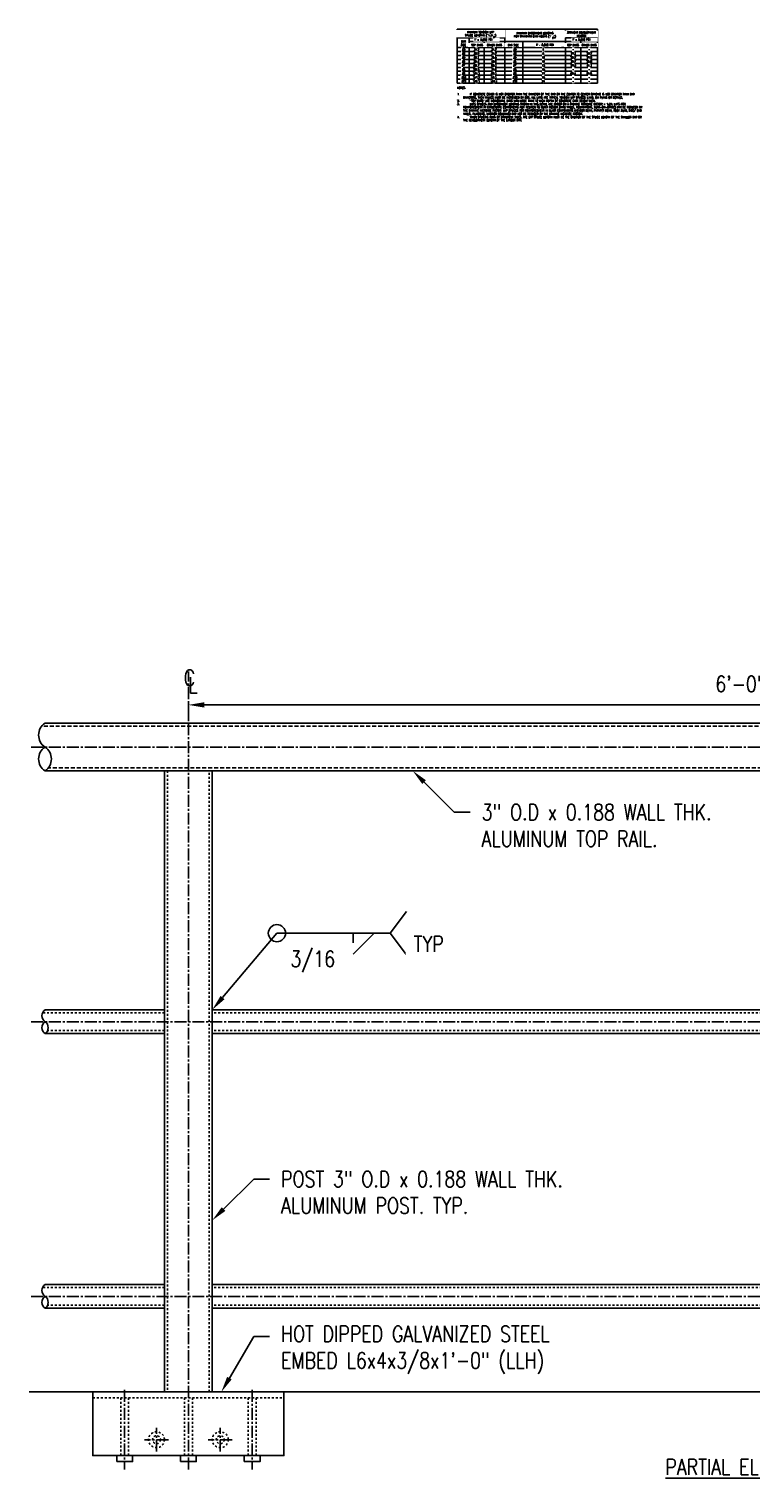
# Model space of a CAD drawing. Header units: inches. Extents: x -181 to 820, y -17 to 195.
# Tile 1 of 7: x 36 to 81, y -17 to 75. Entities that reach past the tile are written whole.
import ezdxf
from ezdxf import colors
from ezdxf.entities.mleader import LeaderData, LeaderLine
from ezdxf.math import Vec2, Vec3

# ---------------------------------------------------------------- set-up
doc = ezdxf.new("R2010")
doc.units = ezdxf.units.IN
doc.header["$MEASUREMENT"] = 0
for name, pattern in [('CENTER2', [1.125, 0.75, -0.125, 0.125, -0.125]), ('Dash', [0.25, 0.125, -0.125]), ('DASHED2', [0.375, 0.25, -0.125])]:
    doc.linetypes.add(name, pattern=pattern)
for name, color, linetype in [('A-DETL-HDLN', 2, 'Dash'), ('A-DETL-MEDM', 3, 'Continuous'), ('A-DETL-THIN', 1, 'Continuous'), ('A-DETL-WIDE', 5, 'Continuous'), ('S-ANNO-DIMS', 1, 'Continuous'), ('S-ANNO-NOTE', 2, 'Continuous'), ('S-ANNO-SYMB', 2, 'Continuous')]:
    doc.layers.add(name, color=color, linetype=linetype)
doc.styles.add('Annotative', font='romans.shx', dxfattribs={"width": 0.8, "height": 0.125})
doc.dimstyles.new('Annotative', dxfattribs={"dimscale": 0, "dimtxt": 0.125, "dimasz": 0.125, "dimexe": 0.18, "dimexo": 0.0625, "dimgap": 0.09, "dimtad": 1, "dimdec": 3, "dimzin": 3, "dimdsep": 46, "dimlunit": 4, "dimtxsty": 'Annotative', "dimcen": 0.09, "dimclrt": 2, "dimazin": 2, "dimtfac": 1, "dimtdec": 3, "dimtmove": 0, "dimatfit": 0, "dimfxl": 1, "dimtfill": 1, "dimfrac": 2, "dimtolj": 1, "dimtzin": 0, "dimarcsym": 0})

# ---------------------------------------------------------------- blocks, each defined once
blk = doc.blocks.new('Post Shear')
at = {"layer": 'A-DETL-HDLN', "lineweight": -3}
for p, q in [((147.305, 95.195), (147.305, 56.195)), ((149.929, 56.195), (149.929, 95.195))]:
    blk.add_line(p, q, dxfattribs=at)
at = {"layer": 'A-DETL-MEDM', "linetype": 'Dash', "lineweight": -3}
for points in [[(144.367, 52.195), (144.367, 55.82), (144.867, 55.82), (144.867, 52.195)], [(148.367, 52.195), (148.367, 55.82), (148.867, 55.82), (148.867, 52.195)], [(152.367, 52.195), (152.367, 55.82), (152.867, 55.82), (152.867, 52.195)]]:
    blk.add_lwpolyline(points, close=True, dxfattribs=at)
at = {"layer": 'A-DETL-MEDM', "lineweight": -3}
for points in [[(144.117, 51.82), (145.117, 51.82), (145.117, 52.195), (144.617, 52.195), (144.117, 52.195)], [(148.117, 51.82), (149.117, 51.82), (149.117, 52.195), (148.617, 52.195), (148.117, 52.195)], [(152.117, 51.82), (153.117, 51.82), (153.117, 52.195), (152.617, 52.195), (152.117, 52.195)]]:
    blk.add_lwpolyline(points, close=True, dxfattribs=at)
at = {"layer": 'A-DETL-MEDM', "linetype": 'Dash', "lineweight": -3}
for centre, radius in [((146.617, 53.195), 0.5), ((146.617, 53.195), 0.25), ((150.617, 53.195), 0.5), ((150.617, 53.195), 0.25)]:
    blk.add_circle(centre, radius, dxfattribs=at)
at = {"layer": 'A-DETL-WIDE', "linetype": 'Dash', "lineweight": -3}
blk.add_line((142.617, 55.82), (154.617, 55.82), dxfattribs=at)
at = {"layer": 'A-DETL-WIDE', "lineweight": -3}
for points in [[(147.117, 95.195), (147.117, 56.195)], [(150.117, 56.195), (150.117, 95.195)]]:
    blk.add_lwpolyline(points, dxfattribs=at)
blk.add_lwpolyline([(142.617, 56.195), (142.617, 52.195), (154.617, 52.195), (154.617, 56.195)], close=True, dxfattribs=at)
at = {"layer": 'S-ANNO-DIMS', "linetype": 'CENTER2', "lineweight": -3}
for p, q in [((148.617, 51.32), (148.617, 101.445)), ((144.617, 56.32), (144.617, 51.32)), ((152.617, 56.32), (152.617, 51.32)), ((146.617, 52.445), (146.617, 53.945)), ((150.617, 52.445), (150.617, 53.945)), ((147.367, 53.195), (145.867, 53.195)), ((151.367, 53.195), (149.867, 53.195))]:
    blk.add_line(p, q, dxfattribs=at)
blk = doc.blocks.new('*D52')
at = {"layer": 'Defpoints', "color": 0, "lineweight": -3, "transparency": 16777216}
for p in [(45.931, 32.662), (117.931, 32.708), (117.931, 32.06)]:
    blk.add_point(p, dxfattribs=at)
at = {"layer": 'S-ANNO-DIMS', "color": 0, "lineweight": -2, "transparency": 16777216}
for p, q in [((45.931, 32.162), (45.931, 31.06)), ((46.931, 32.06), (116.931, 32.06)), ((117.931, 32.208), (117.931, 31.06))]:
    blk.add_line(p, q, dxfattribs=at)
at = {"layer": 'S-ANNO-DIMS', "color": 0, "lineweight": -3, "transparency": 16777216}
for points in [[(46.931, 32.227), (46.931, 31.894), (45.931, 32.06)], [(116.931, 32.227), (116.931, 31.894), (117.931, 32.06)]]:
    blk.add_solid(points, dxfattribs=at)
at = {"layer": 'S-ANNO-DIMS', "color": 2, "lineweight": -3, "transparency": 16777216, "insert": (81.931, 33.376), "char_height": 1, "attachment_point": 5, "style": 'Annotative', "bg_fill": 3, "box_fill_scale": 1.25, "bg_fill_color": 256, "bg_fill_true_color": 13158600, "bg_fill_transparency": 0}
blk.add_mtext('\\A1;6\'-0" MAX', dxfattribs=at)

msp = doc.modelspace()

# ---------------------------------------------------------------- linework, layer by layer
at = {"layer": 'A-DETL-HDLN', "linetype": 'DASHED2', "lineweight": -3}
msp.add_line((126.9314, 28.1028), (37.1364, 28.1028), dxfattribs=at)
at = {"layer": 'A-DETL-HDLN', "lineweight": -3}
for p, q in [((44.4314, 12.726), (36.7716, 12.726)), ((116.4314, 12.726), (47.4314, 12.726)), ((44.4314, 11.602), (37.0912, 11.602)), ((116.4314, 11.602), (47.4314, 11.602)), ((44.4314, -4.524), (36.7716, -4.524)), ((116.4314, -4.524), (47.4314, -4.524)), ((44.4314, -5.648), (37.0912, -5.648)), ((116.4314, -5.648), (47.4314, -5.648))]:
    msp.add_line(p, q, dxfattribs=at)
at = {"layer": 'A-DETL-MEDM', "lineweight": -3}
for p, q in [((44.4314, 12.914), (36.9314, 12.914)), ((116.4314, 12.914), (47.4314, 12.914)), ((44.4314, 11.414), (36.9314, 11.414)), ((116.4314, 11.414), (47.4314, 11.414)), ((44.4314, -4.336), (36.9314, -4.336)), ((116.4314, -4.336), (47.4314, -4.336)), ((44.4314, -5.836), (36.9314, -5.836)), ((116.4314, -5.836), (47.4314, -5.836))]:
    msp.add_line(p, q, dxfattribs=at)
at = {"layer": 'A-DETL-THIN', "lineweight": -3}
for p, q in [((62.8018, 71.0992), (62.8018, 74.5035)), ((62.8018, 74.5035), (71.6105, 74.5035)), ((65.8084, 74.5035), (65.8084, 71.0992)), ((69.6105, 74.5035), (69.6105, 71.0992)), ((71.6105, 74.5035), (71.6105, 71.0992)), ((65.8084, 73.9557), (62.8018, 73.9557)), ((62.8018, 73.3528), (71.6105, 73.3528)), ((62.8018, 73.1024), (71.6105, 73.1024)), ((63.5518, 73.9557), (63.5518, 71.0992)), ((63.5518, 73.717), (71.6105, 73.717)), ((64.5126, 73.717), (64.5126, 71.0992)), ((66.924, 73.717), (66.924, 71.0992)), ((62.8018, 72.852), (71.6105, 72.852)), ((62.8018, 72.6016), (71.6105, 72.6016)), ((62.8018, 72.3512), (71.6105, 72.3512)), ((62.8018, 72.1008), (71.6105, 72.1008)), ((62.8018, 71.8504), (71.6105, 71.8504)), ((62.8018, 71.6), (71.6105, 71.6)), ((62.8018, 71.3496), (71.6105, 71.3496)), ((71.6105, 71.0992), (62.8018, 71.0992)), ((126.9314, -11.086), (35.9314, -11.086))]:
    msp.add_line(p, q, dxfattribs=at)
at = {"layer": 'A-DETL-WIDE', "linetype": 'Continuous', "lineweight": -3}
msp.add_line((126.9314, 27.914), (36.9314, 27.914), dxfattribs=at)
at = {"layer": 'S-ANNO-DIMS', "linetype": 'CENTER2', "lineweight": -3}
for p, q in [((127.9314, 29.414), (35.9314, 29.414)), ((127.9314, 12.164), (35.9314, 12.164)), ((127.9314, -5.086), (35.9314, -5.086))]:
    msp.add_line(p, q, dxfattribs=at)
at = {"layer": 'S-ANNO-DIMS', "lineweight": -3}
for points in [[(36.9314, 29.414, -0.5344326), (36.9314, 27.914, -0.5344326)], [(36.9314, 12.164, -0.5344326), (36.9314, 11.414, -0.5344326)], [(36.9314, -5.086, -0.5344326), (36.9314, -5.836, -0.5344326)]]:
    msp.add_lwpolyline(points, format="xyb", close=True, dxfattribs=at)
for centre, radius in [((37.4327, 30.164), 0.9021), ((37.182, 12.539), 0.451), ((37.182, -4.711), 0.451)]:
    msp.add_arc(centre, radius, 123.756999, 236.243001, dxfattribs=at)
at = {"layer": 'S-ANNO-SYMB', "lineweight": -3}
for p, q in [((59.6317, 19.0808), (58.6075, 17.7243)), ((51.4917, 17.7243), (58.6075, 17.7243)), ((56.2712, 16.4074), (56.2712, 17.7243)), ((58.6075, 17.7243), (59.6317, 16.3679))]:
    msp.add_line(p, q, dxfattribs=at)
msp.add_circle((51.4917, 17.7243), 0.5396, dxfattribs=at)

# ---------------------------------------------------------------- block references
at = {"layer": 'S-ANNO-DIMS', "lineweight": -3}
msp.add_blockref('Post Shear', (-102.6855, -67.2812), dxfattribs=at)

# ---------------------------------------------------------------- texts
at = {"layer": 'S-ANNO-NOTE', "lineweight": -3, "insert": (82.3804, -16.302), "char_height": 1, "width": 17.320877, "attachment_point": 8, "line_spacing_factor": 0.981704, "style": 'Annotative', "bg_fill": 2}
msp.add_mtext('\\pxqc,t4,8,12,16,20,24,28,32,36,40,44,48,52,56,60,64,68,72,76,80,84,88,92,96,100,104,108,112,116,120,124,128;{\\LPARTIAL ELEVATION VIEW}', dxfattribs=at)

# ---------------------------------------------------------------- leaders
at = {"layer": 'S-ANNO-NOTE', "lineweight": -3}
ml = msp.add_multileader_mtext('Standard', dxfattribs=at)
ml.set_content('\\pxt3;3" O.D x 0.188 WALL THK.\\PALUMINUM TOP RAIL.', color=256, style='Annotative')
ml.set_leader_properties(color=1, linetype='ByLayer', lineweight=-1)
ml.build(insert=Vec2(0, 0))
ml.multileader.update_dxf_attribs({"text_right_attachment_type": 3, "dogleg_length": 0.125, "arrow_head_size": 1, "scale": 8})
ctx = ml.context
ctx.base_point, ctx.scale, ctx.char_height, ctx.arrow_head_size, ctx.landing_gap_size, ctx.plane_origin = Vec3(63.6269, 25.3211), 8, 1, 1, 0.72, Vec3(57.9608, 31.1022)
ctx.right_attachment = 3
notes = []
notes.append((ctx, [(0, (1, 1, 0), (62.6269, 25.3211), (1, 0), 1, [(0, [(60.0252, 27.914)], 0, [])])]))
ctx.mtext.insert, ctx.mtext.width, ctx.mtext.flow_direction = Vec3(64.3469, 25.8211), 24.731587, 5
ml = msp.add_multileader_mtext('Standard', dxfattribs=at)
ml.set_content('', color=256, style='Annotative')
ml.set_leader_properties(color=256, linetype='ByLayer', lineweight=-1)
ml.build(insert=Vec2(0, 0))
ml.multileader.update_dxf_attribs({"has_dogleg": 0, "text_right_attachment_type": 3, "dogleg_length": 0.125, "arrow_head_size": 1, "scale": 4})
ctx = ml.context
ctx.base_point, ctx.scale, ctx.char_height, ctx.arrow_head_size, ctx.landing_gap_size, ctx.plane_origin = Vec3(51.4917, 17.7243), 4, 1, 1, 0.72, Vec3(48.5697, 9.9583)
ctx.right_attachment = 3
notes.append((ctx, [(0, (1, 1, 0), (50.4917, 17.7243), (1, 0), 1, [(0, [(47.4314, 12.914)], 0, [])])]))
ctx.mtext.insert, ctx.mtext.flow_direction = Vec3(52.2117, 18.2243), 5
ml = msp.add_multileader_mtext('Standard', dxfattribs=at)
ml.set_content('\\pxt3;POST 3" O.D x 0.188 WALL THK.\\PALUMINUM POST. TYP.', color=256, style='Annotative')
ml.set_leader_properties(color=1, linetype='ByLayer', lineweight=-1)
ml.build(insert=Vec2(0, 0))
ml.multileader.update_dxf_attribs({"text_right_attachment_type": 3, "dogleg_length": 0.125, "arrow_head_size": 1, "scale": 8})
ctx = ml.context
ctx.base_point, ctx.scale, ctx.char_height, ctx.arrow_head_size, ctx.landing_gap_size, ctx.plane_origin = Vec3(51.0331, 2.2816), 8, 1, 1, 0.72, Vec3(45.367, -3.4994)
ctx.right_attachment = 3
notes.append((ctx, [(0, (1, 1, 0), (50.0331, 2.2816), (1, 0), 1, [(0, [(47.4314, -0.3113)], 0, [])])]))
ctx.mtext.insert, ctx.mtext.width, ctx.mtext.flow_direction = Vec3(51.7531, 2.7816), 24.731587, 5
ml = msp.add_multileader_mtext('Standard', dxfattribs=at)
ml.set_content('\\pxt3;HOT DIPPED GALVANIZED STEEL\\PEMBED L6x4x3/8x1\'-0" (LLH)', color=256, style='Annotative')
ml.set_leader_properties(color=1, linetype='ByLayer', lineweight=-1)
ml.build(insert=Vec2(0, 0))
ml.multileader.update_dxf_attribs({"text_right_attachment_type": 3, "dogleg_length": 0.125, "arrow_head_size": 1, "scale": 8})
ctx = ml.context
ctx.base_point, ctx.scale, ctx.char_height, ctx.arrow_head_size, ctx.landing_gap_size, ctx.plane_origin = Vec3(51.0331, -7.6121), 8, 1, 1, 0.72, Vec3(45.367, -14.8369)
ctx.right_attachment = 3
notes.append((ctx, [(0, (1, 1, 0), (50.0331, -7.6121), (1, 0), 1, [(0, [(48.0029, -11.086)], 0, [])])]))
ctx.mtext.insert, ctx.mtext.width, ctx.mtext.flow_direction = Vec3(51.7531, -6.9454), 26.429322, 5
for ctx, leaders in notes:
    for number, flags, end, landing, length, lines in leaders:
        leader = LeaderData()
        leader.index, (leader.has_last_leader_line, leader.has_dogleg_vector, leader.attachment_direction) = number, flags
        leader.last_leader_point, leader.dogleg_vector, leader.dogleg_length = Vec3(end), Vec3(landing), length
        for number, points, colour, breaks in lines:
            line = LeaderLine()
            line.index, line.vertices, line.color, line.breaks = number, Vec3.list(points), colors.encode_raw_color(colour), breaks
            leader.lines.append(line)
        ctx.leaders.append(leader)

# ---------------------------------------------------------------- next in the draw order: texts
at = {"layer": 'S-ANNO-NOTE', "lineweight": -3, "line_spacing_factor": 0.981704, "style": 'Annotative', "bg_fill": 2}
for s, insert, char_height, width, attachment_point in [('\\pxqc,t4,8,12,16,20,24,28,32,36,40,44,48,52,56,60,64,68,72,76,80,84,88,92,96,100,104,108,112,116,120,124,128;MINIMUM TENSION LAP\\PSPLICE LENGTHS ("1.3l ")', (64.2748, 74.1923), 0.125, 3, 5), ('\\pxt3.2,6.4,9.6,12.8,16,19.2,22.4,25.6,28.8,32,35.2,38.4,41.6,44.8,48,51.2,54.4,57.6,60.8,64,67.2,70.4,73.6,76.8,80,83.2,86.4,89.6,92.8,96,99.2,102.4;{#5}', (63.1062, 72.6284), 0.125, 0.013023, 7), ('\\pxt3.2,6.4,9.6,12.8,16,19.2,22.4,25.6,28.8,32,35.2,38.4,41.6,44.8,48,51.2,54.4,57.6,60.8,64,67.2,70.4,73.6,76.8,80,83.2,86.4,89.6,92.8,96,99.2,102.4;{#5}', (66.3248, 72.6284), 0.125, 0.013023, 7), ('\\pxt3.2,6.4,9.6,12.8,16,19.2,22.4,25.6,28.8,32,35.2,38.4,41.6,44.8,48,51.2,54.4,57.6,60.8,64,67.2,70.4,73.6,76.8,80,83.2,86.4,89.6,92.8,96,99.2,102.4;NOTES:\\P\\P\\pi-3,l3,t6.4,9.6,12.8,16,19.2,22.4,25.6,28.8,32,35.2,38.4,41.6,44.8,48,51.2,54.4,57.6,60.8,64,67.2,70.4,73.6,76.8,80,83.2,86.4,89.6,92.8,96,99.2,102.4;1.^IIF CONCRETE COVER IS NOT GREATER THAN THE DIAMETER OF THE BAR OR THE CENTER TO CENTER SPACING IS NOT GREATER THAN BAR DIAMETERS, THEN VALUES MUST BE INCREASED BY 50%. ALL LAPS ARE TYPICAL TENSION LAP SPLICES U.N.O. ON PLANS OR DETAILS.\\P2.^I"TOP BARS" ARE HORIZONTAL BARS WITH MORE THAN 12 INCH DEPTH OF CONCRETE CAST BELOW THEM.\\P3.^ILAPS SPLICES AND EMBEDMENT LENGTHS SHOWN IN THIS DETAIL ARE BASED ON A DYNAMIC INCREASE FACTOR = 1.29. LAPS FOR REINFORCEMENT IN STRUCTURAL COMPONENTS NOT RELATED TO BLAST DESIGN (WING WALLS, FOUNDATIONS, SLAB-ON-GRADE) MAY BE REDUCED BY THE DYNAMIC INCREASE FACTOR. LAP SPLICES FOR REINFORCEMENT IN BLAST COMPONENTS (HEADER BEAM, PARAPET BEAM, ROOF SLAB, SIDE/ END WALLS, PILASTERS, INTERIOR COLUMNS) MAY NOT BE REDUCED BY THE DYNAMIC INCREASE FACTOR.\\P4.^IWHEN SPLICING BARS OF DIFFERENT SIZES, THE LAP SPLICE LENGTH MUST BE THE GREATER OF THE SPLICE LENGTH OF THE SMALLER BAR OR THE DEVELOPMENT LENGTH OF THE LARGER BAR.', (62.8112, 70.8812), 0.125, 11.460865, 1), ('\\pxt3.2,6.4,9.6,12.8,16,19.2,22.4,25.6,28.8,32,35.2,38.4,41.6,44.8,48,51.2,54.4,57.6,60.8,64,67.2,70.4,73.6,76.8,80,83.2,86.4,89.6,92.8,96,99.2,102.4;TYP', (60.0826, 17.5416), 1, 5.871328, 1), ('\\pxt3.2,6.4,9.6,12.8,16,19.2,22.4,25.6,28.8,32,35.2,38.4,41.6,44.8,48,51.2,54.4,57.6,60.8,64,67.2,70.4,73.6,76.8,80,83.2,86.4,89.6,92.8,96,99.2,102.4;3/16', (52.338, 16.6095), 1, 5.871328, 1)]:
    msp.add_mtext(s, dxfattribs=dict(at, insert=insert, char_height=char_height, width=width, attachment_point=attachment_point))

# ---------------------------------------------------------------- next in the draw order: dimensions: what is measured, and where the dimension line sits
at = {"layer": 'S-ANNO-DIMS', "lineweight": -3}
dim = msp.add_linear_dim(base=(117.9314, 32.0603), p1=(45.9314, 32.6618), p2=(117.9314, 32.7085), text='6\'-0" MAX', dimstyle='Annotative', override={"dimexe": 0.125, "dimpost": '\\X'}, dxfattribs=at)
dim.commit()
dim.dimension.update_dxf_attribs({"geometry": '*D52', "text_midpoint": (81.9314, 32.0603), "dimtype": 160})

# ---------------------------------------------------------------- next in the draw order: linework, layer by layer
at = {"layer": 'A-DETL-HDLN', "linetype": 'DASHED2', "lineweight": -3}
msp.add_line((126.7264, 30.7252), (36.7264, 30.7252), dxfattribs=at)
at = {"layer": 'A-DETL-WIDE', "linetype": 'Continuous', "lineweight": -3}
msp.add_line((126.9314, 30.914), (36.9314, 30.914), dxfattribs=at)
at = {"layer": 'S-ANNO-SYMB', "lineweight": -3}
msp.add_line((56.2712, 16.4074), (57.5881, 17.7243), dxfattribs=at)

# ---------------------------------------------------------------- next in the draw order: texts
at = {"layer": 'S-ANNO-NOTE', "lineweight": -3, "char_height": 0.125, "line_spacing_factor": 0.981704, "style": 'Annotative', "bg_fill": 2}
for s, insert, width, attachment_point in [("\\pxt3.2,6.4,9.6,12.8,16,19.2,22.4,25.6,28.8,32,35.2,38.4,41.6,44.8,48,51.2,54.4,57.6,60.8,64,67.2,70.4,73.6,76.8,80,83.2,86.4,89.6,92.8,96,99.2,102.4;{f'}", (63.8954, 73.902), 0.007237, 1), ('\\pxqc,t3.2,6.4,9.6,12.8,16,19.2,22.4,25.6,28.8,32,35.2,38.4,41.6,44.8,48,51.2,54.4,57.6,60.8,64,67.2,70.4,73.6,76.8,80,83.2,86.4,89.6,92.8,96,99.2,102.4;{BAR\\PSIZE}', (63.2004, 73.6179), 0.027087, 5)]:
    msp.add_mtext(s, dxfattribs=dict(at, insert=insert, width=width, attachment_point=attachment_point))
at = {"layer": 'S-ANNO-NOTE', "lineweight": -3, "char_height": 1, "width": 5.405225, "attachment_point": 1, "style": 'Annotative'}
for s, insert in [('C', (45.6429, 34.2595)), ('L', (45.9313, 33.8017))]:
    msp.add_mtext(s, dxfattribs=dict(at, insert=insert))

# ---------------------------------------------------------------- next in the draw order: texts
at = {"layer": 'S-ANNO-NOTE', "lineweight": -3, "insert": (63.9896, 73.902), "char_height": 0.125, "width": 1.432255, "attachment_point": 1, "line_spacing_factor": 0.981704, "style": 'Annotative', "bg_fill": 2}
msp.add_mtext('\\pxt3.2,6.4,9.6,12.8,16,19.2,22.4,25.6,28.8,32,35.2,38.4,41.6,44.8,48,51.2,54.4,57.6,60.8,64,67.2,70.4,73.6,76.8,80,83.2,86.4,89.6,92.8,96,99.2,102.4;{ = 5,000 PSI}', dxfattribs=at)

# ---------------------------------------------------------------- next in the draw order: texts
at = {"layer": 'S-ANNO-NOTE', "lineweight": -3, "insert": (64.0511, 73.4987), "char_height": 0.125, "width": 1, "attachment_point": 5, "line_spacing_factor": 0.981704, "style": 'Annotative', "bg_fill": 2}
msp.add_mtext('\\pxqc,t3.2,6.4,9.6,12.8,16,19.2,22.4,25.6,28.8,32,35.2,38.4,41.6,44.8,48,51.2,54.4,57.6,60.8,64,67.2,70.4,73.6,76.8,80,83.2,86.4,89.6,92.8,96,99.2,102.4;{TOP BARS}', dxfattribs=at)

# ---------------------------------------------------------------- next in the draw order: texts
at = {"layer": 'S-ANNO-NOTE', "lineweight": -3, "char_height": 0.125, "line_spacing_factor": 0.981704, "style": 'Annotative', "bg_fill": 2}
for s, insert, width, attachment_point in [('\\pxt3.2,6.4,9.6,12.8,16,19.2,22.4,25.6,28.8,32,35.2,38.4,41.6,44.8,48,51.2,54.4,57.6,60.8,64,67.2,70.4,73.6,76.8,80,83.2,86.4,89.6,92.8,96,99.2,102.4;{#4}', (63.1123, 72.8742), 0.013023, 7), ('\\pxqc,t3.2,6.4,9.6,12.8,16,19.2,22.4,25.6,28.8,32,35.2,38.4,41.6,44.8,48,51.2,54.4,57.6,60.8,64,67.2,70.4,73.6,76.8,80,83.2,86.4,89.6,92.8,96,99.2,102.4;{OTHER BARS}', (65.1489, 73.4987), 1, 5)]:
    msp.add_mtext(s, dxfattribs=dict(at, insert=insert, width=width, attachment_point=attachment_point))

# ---------------------------------------------------------------- next in the draw order: texts
for s, insert, width, attachment_point in [('\\pxt3.2,6.4,9.6,12.8,16,19.2,22.4,25.6,28.8,32,35.2,38.4,41.6,44.8,48,51.2,54.4,57.6,60.8,64,67.2,70.4,73.6,76.8,80,83.2,86.4,89.6,92.8,96,99.2,102.4;{d}', (65.07, 73.9546), 0.006183, 7), ('\\pxqc,t4,8,12,16,20,24,28,32,36,40,44,48,52,56,60,64,68,72,76,80,84,88,92,96,100,104,108,112,116,120,124,128;MINIMUM EMBEDMENT LENGTHS\\PFOR STANDARD END HOOKS ("l  ")', (67.6903, 74.1293), 3, 5), ('\\pxt3.2,6.4,9.6,12.8,16,19.2,22.4,25.6,28.8,32,35.2,38.4,41.6,44.8,48,51.2,54.4,57.6,60.8,64,67.2,70.4,73.6,76.8,80,83.2,86.4,89.6,92.8,96,99.2,102.4;{#3}', (63.1062, 73.1253), 0.013023, 7), ('\\pxqc,t3.2,6.4,9.6,12.8,16,19.2,22.4,25.6,28.8,32,35.2,38.4,41.6,44.8,48,51.2,54.4,57.6,60.8,64,67.2,70.4,73.6,76.8,80,83.2,86.4,89.6,92.8,96,99.2,102.4;{31.2}', (64.0127, 73.2249), 0.022367, 5), ('\\pxqc,t3.2,6.4,9.6,12.8,16,19.2,22.4,25.6,28.8,32,35.2,38.4,41.6,44.8,48,51.2,54.4,57.6,60.8,64,67.2,70.4,73.6,76.8,80,83.2,86.4,89.6,92.8,96,99.2,102.4;{31.2}', (65.1111, 73.2249), 0.022367, 5), ('\\pxt3.2,6.4,9.6,12.8,16,19.2,22.4,25.6,28.8,32,35.2,38.4,41.6,44.8,48,51.2,54.4,57.6,60.8,64,67.2,70.4,73.6,76.8,80,83.2,86.4,89.6,92.8,96,99.2,102.4;{#6}', (63.1062, 72.3721), 0.013023, 7)]:
    msp.add_mtext(s, dxfattribs=dict(at, insert=insert, width=width, attachment_point=attachment_point))

# ---------------------------------------------------------------- next in the draw order: texts
for s, insert, width, attachment_point in [('\\pxqc,t3.2,6.4,9.6,12.8,16,19.2,22.4,25.6,28.8,32,35.2,38.4,41.6,44.8,48,51.2,54.4,57.6,60.8,64,67.2,70.4,73.6,76.8,80,83.2,86.4,89.6,92.8,96,99.2,102.4;{36.9}', (64.0127, 72.9744), 0.022367, 5), ('\\pxqc,t3.2,6.4,9.6,12.8,16,19.2,22.4,25.6,28.8,32,35.2,38.4,41.6,44.8,48,51.2,54.4,57.6,60.8,64,67.2,70.4,73.6,76.8,80,83.2,86.4,89.6,92.8,96,99.2,102.4;{31.2}', (65.1111, 72.9744), 0.022367, 5), ('\\pxqc,t3.2,6.4,9.6,12.8,16,19.2,22.4,25.6,28.8,32,35.2,38.4,41.6,44.8,48,51.2,54.4,57.6,60.8,64,67.2,70.4,73.6,76.8,80,83.2,86.4,89.6,92.8,96,99.2,102.4;{BAR SIZE}', (66.3239, 73.4982), 1, 5), ("\\pxt3.2,6.4,9.6,12.8,16,19.2,22.4,25.6,28.8,32,35.2,38.4,41.6,44.8,48,51.2,54.4,57.6,60.8,64,67.2,70.4,73.6,76.8,80,83.2,86.4,89.6,92.8,96,99.2,102.4;{f'}", (67.7742, 73.5713), 0.007237, 1), ('\\pxt3.2,6.4,9.6,12.8,16,19.2,22.4,25.6,28.8,32,35.2,38.4,41.6,44.8,48,51.2,54.4,57.6,60.8,64,67.2,70.4,73.6,76.8,80,83.2,86.4,89.6,92.8,96,99.2,102.4;{#7}', (63.0973, 72.1226), 0.013023, 7)]:
    msp.add_mtext(s, dxfattribs=dict(at, insert=insert, width=width, attachment_point=attachment_point))

# ---------------------------------------------------------------- next in the draw order: texts
for s, insert, width, attachment_point in [('\\pxt3.2,6.4,9.6,12.8,16,19.2,22.4,25.6,28.8,32,35.2,38.4,41.6,44.8,48,51.2,54.4,57.6,60.8,64,67.2,70.4,73.6,76.8,80,83.2,86.4,89.6,92.8,96,99.2,102.4;{#4}', (66.3309, 72.8742), 0.013023, 7), ('\\pxt3.2,6.4,9.6,12.8,16,19.2,22.4,25.6,28.8,32,35.2,38.4,41.6,44.8,48,51.2,54.4,57.6,60.8,64,67.2,70.4,73.6,76.8,80,83.2,86.4,89.6,92.8,96,99.2,102.4; {\\fArial|b0|i0|c0|p34;\\W1;≥} 5,000 PSI', (67.8633, 73.5713), 1.430466, 1), ('\\pxqc,t3.2,6.4,9.6,12.8,16,19.2,22.4,25.6,28.8,32,35.2,38.4,41.6,44.8,48,51.2,54.4,57.6,60.8,64,67.2,70.4,73.6,76.8,80,83.2,86.4,89.6,92.8,96,99.2,102.4;{46.1}', (64.0127, 72.724), 0.022367, 5), ('\\pxqc,t3.2,6.4,9.6,12.8,16,19.2,22.4,25.6,28.8,32,35.2,38.4,41.6,44.8,48,51.2,54.4,57.6,60.8,64,67.2,70.4,73.6,76.8,80,83.2,86.4,89.6,92.8,96,99.2,102.4;{35.5}', (65.1111, 72.724), 0.022367, 5), ('\\pxt3.2,6.4,9.6,12.8,16,19.2,22.4,25.6,28.8,32,35.2,38.4,41.6,44.8,48,51.2,54.4,57.6,60.8,64,67.2,70.4,73.6,76.8,80,83.2,86.4,89.6,92.8,96,99.2,102.4;{#8}', (63.1026, 71.8669), 0.013023, 7)]:
    msp.add_mtext(s, dxfattribs=dict(at, insert=insert, width=width, attachment_point=attachment_point))

# ---------------------------------------------------------------- next in the draw order: texts
for s, insert, width, attachment_point in [('\\pxt3.2,6.4,9.6,12.8,16,19.2,22.4,25.6,28.8,32,35.2,38.4,41.6,44.8,48,51.2,54.4,57.6,60.8,64,67.2,70.4,73.6,76.8,80,83.2,86.4,89.6,92.8,96,99.2,102.4;{dh}', (68.7718, 73.9056), 0.012227, 7), ('\\pxqc,t4,8,12,16,20,24,28,32,36,40,44,48,52,56,60,64,68,72,76,80,84,88,92,96,100,104,108,112,116,120,124,128;STRAIGHT DEVELOPMENT LENGTH', (70.6105, 74.1863), 1.964224, 5), ('\\pxt3.2,6.4,9.6,12.8,16,19.2,22.4,25.6,28.8,32,35.2,38.4,41.6,44.8,48,51.2,54.4,57.6,60.8,64,67.2,70.4,73.6,76.8,80,83.2,86.4,89.6,92.8,96,99.2,102.4;{#3}', (66.3248, 73.1253), 0.013023, 7), ('\\pxqc,t3.2,6.4,9.6,12.8,16,19.2,22.4,25.6,28.8,32,35.2,38.4,41.6,44.8,48,51.2,54.4,57.6,60.8,64,67.2,70.4,73.6,76.8,80,83.2,86.4,89.6,92.8,96,99.2,102.4;{6}', (68.2089, 73.2242), 0.006442, 5), ('\\pxqc,t3.2,6.4,9.6,12.8,16,19.2,22.4,25.6,28.8,32,35.2,38.4,41.6,44.8,48,51.2,54.4,57.6,60.8,64,67.2,70.4,73.6,76.8,80,83.2,86.4,89.6,92.8,96,99.2,102.4;{55.4}', (64.0127, 72.4736), 0.022367, 5), ('\\pxqc,t3.2,6.4,9.6,12.8,16,19.2,22.4,25.6,28.8,32,35.2,38.4,41.6,44.8,48,51.2,54.4,57.6,60.8,64,67.2,70.4,73.6,76.8,80,83.2,86.4,89.6,92.8,96,99.2,102.4;{42.6}', (65.1111, 72.4736), 0.022367, 5), ('\\pxt3.2,6.4,9.6,12.8,16,19.2,22.4,25.6,28.8,32,35.2,38.4,41.6,44.8,48,51.2,54.4,57.6,60.8,64,67.2,70.4,73.6,76.8,80,83.2,86.4,89.6,92.8,96,99.2,102.4;{#6}', (66.3248, 72.3721), 0.013023, 7), ('\\pxt3.2,6.4,9.6,12.8,16,19.2,22.4,25.6,28.8,32,35.2,38.4,41.6,44.8,48,51.2,54.4,57.6,60.8,64,67.2,70.4,73.6,76.8,80,83.2,86.4,89.6,92.8,96,99.2,102.4;{#10}', (63.0738, 71.3678), 0.019325, 7)]:
    msp.add_mtext(s, dxfattribs=dict(at, insert=insert, width=width, attachment_point=attachment_point))

# ---------------------------------------------------------------- next in the draw order: linework, layer by layer
at = {"layer": 'A-DETL-THIN', "lineweight": -3}
msp.add_line((71.6105, 73.9557), (69.6105, 73.9557), dxfattribs=at)

# ---------------------------------------------------------------- next in the draw order: texts
at = {"layer": 'S-ANNO-NOTE', "lineweight": -3, "char_height": 0.125, "line_spacing_factor": 0.981704, "style": 'Annotative', "bg_fill": 2}
for s, insert, width, attachment_point in [('\\pxqc,t3.2,6.4,9.6,12.8,16,19.2,22.4,25.6,28.8,32,35.2,38.4,41.6,44.8,48,51.2,54.4,57.6,60.8,64,67.2,70.4,73.6,76.8,80,83.2,86.4,89.6,92.8,96,99.2,102.4;{8}', (68.2089, 72.9738), 0.006442, 5), ('\\pxqc,t3.2,6.4,9.6,12.8,16,19.2,22.4,25.6,28.8,32,35.2,38.4,41.6,44.8,48,51.2,54.4,57.6,60.8,64,67.2,70.4,73.6,76.8,80,83.2,86.4,89.6,92.8,96,99.2,102.4;{80.7}', (64.0127, 72.2232), 0.022367, 5), ('\\pxqc,t3.2,6.4,9.6,12.8,16,19.2,22.4,25.6,28.8,32,35.2,38.4,41.6,44.8,48,51.2,54.4,57.6,60.8,64,67.2,70.4,73.6,76.8,80,83.2,86.4,89.6,92.8,96,99.2,102.4;{62.1}', (65.1111, 72.2232), 0.022367, 5), ('\\pxt3.2,6.4,9.6,12.8,16,19.2,22.4,25.6,28.8,32,35.2,38.4,41.6,44.8,48,51.2,54.4,57.6,60.8,64,67.2,70.4,73.6,76.8,80,83.2,86.4,89.6,92.8,96,99.2,102.4;{#7}', (66.3159, 72.1226), 0.013023, 7), ('\\pxt3.2,6.4,9.6,12.8,16,19.2,22.4,25.6,28.8,32,35.2,38.4,41.6,44.8,48,51.2,54.4,57.6,60.8,64,67.2,70.4,73.6,76.8,80,83.2,86.4,89.6,92.8,96,99.2,102.4;{#9}', (63.1026, 71.6235), 0.013023, 7)]:
    msp.add_mtext(s, dxfattribs=dict(at, insert=insert, width=width, attachment_point=attachment_point))

# ---------------------------------------------------------------- next in the draw order: texts
for s, insert, width, attachment_point in [("\\pxt3.2,6.4,9.6,12.8,16,19.2,22.4,25.6,28.8,32,35.2,38.4,41.6,44.8,48,51.2,54.4,57.6,60.8,64,67.2,70.4,73.6,76.8,80,83.2,86.4,89.6,92.8,96,99.2,102.4;{f'}", (70.0442, 73.902), 0.007237, 1), ('\\pxqc,t3.2,6.4,9.6,12.8,16,19.2,22.4,25.6,28.8,32,35.2,38.4,41.6,44.8,48,51.2,54.4,57.6,60.8,64,67.2,70.4,73.6,76.8,80,83.2,86.4,89.6,92.8,96,99.2,102.4;{10}', (68.2087, 72.7234), 0.012764, 5), ('\\pxt3.2,6.4,9.6,12.8,16,19.2,22.4,25.6,28.8,32,35.2,38.4,41.6,44.8,48,51.2,54.4,57.6,60.8,64,67.2,70.4,73.6,76.8,80,83.2,86.4,89.6,92.8,96,99.2,102.4;{#11}', (63.0738, 71.1221), 0.019325, 7), ('\\pxqc,t3.2,6.4,9.6,12.8,16,19.2,22.4,25.6,28.8,32,35.2,38.4,41.6,44.8,48,51.2,54.4,57.6,60.8,64,67.2,70.4,73.6,76.8,80,83.2,86.4,89.6,92.8,96,99.2,102.4;{92.3}', (64.0127, 71.9728), 0.022367, 5), ('\\pxqc,t3.2,6.4,9.6,12.8,16,19.2,22.4,25.6,28.8,32,35.2,38.4,41.6,44.8,48,51.2,54.4,57.6,60.8,64,67.2,70.4,73.6,76.8,80,83.2,86.4,89.6,92.8,96,99.2,102.4;{71.0}', (65.1111, 71.9728), 0.022367, 5), ('\\pxt3.2,6.4,9.6,12.8,16,19.2,22.4,25.6,28.8,32,35.2,38.4,41.6,44.8,48,51.2,54.4,57.6,60.8,64,67.2,70.4,73.6,76.8,80,83.2,86.4,89.6,92.8,96,99.2,102.4;{#8}', (66.3213, 71.8669), 0.013023, 7)]:
    msp.add_mtext(s, dxfattribs=dict(at, insert=insert, width=width, attachment_point=attachment_point))

# ---------------------------------------------------------------- next in the draw order: texts
for s, insert, width, attachment_point in [('\\pxt3.2,6.4,9.6,12.8,16,19.2,22.4,25.6,28.8,32,35.2,38.4,41.6,44.8,48,51.2,54.4,57.6,60.8,64,67.2,70.4,73.6,76.8,80,83.2,86.4,89.6,92.8,96,99.2,102.4;{ = 5,000 PSI}', (70.1385, 73.902), 1.432255, 1), ('\\pxqc,t3.2,6.4,9.6,12.8,16,19.2,22.4,25.6,28.8,32,35.2,38.4,41.6,44.8,48,51.2,54.4,57.6,60.8,64,67.2,70.4,73.6,76.8,80,83.2,86.4,89.6,92.8,96,99.2,102.4;{12}', (68.2087, 72.473), 0.012764, 5), ('\\pxqc,t3.2,6.4,9.6,12.8,16,19.2,22.4,25.6,28.8,32,35.2,38.4,41.6,44.8,48,51.2,54.4,57.6,60.8,64,67.2,70.4,73.6,76.8,80,83.2,86.4,89.6,92.8,96,99.2,102.4;{104.1}', (64.0127, 71.7224), 0.02867, 5), ('\\pxqc,t3.2,6.4,9.6,12.8,16,19.2,22.4,25.6,28.8,32,35.2,38.4,41.6,44.8,48,51.2,54.4,57.6,60.8,64,67.2,70.4,73.6,76.8,80,83.2,86.4,89.6,92.8,96,99.2,102.4;{80.1}', (65.1111, 71.7224), 0.022367, 5), ('\\pxt3.2,6.4,9.6,12.8,16,19.2,22.4,25.6,28.8,32,35.2,38.4,41.6,44.8,48,51.2,54.4,57.6,60.8,64,67.2,70.4,73.6,76.8,80,83.2,86.4,89.6,92.8,96,99.2,102.4;{#10}', (66.2924, 71.3756), 0.019325, 7)]:
    msp.add_mtext(s, dxfattribs=dict(at, insert=insert, width=width, attachment_point=attachment_point))

# ---------------------------------------------------------------- next in the draw order: linework, layer by layer
at = {"layer": 'A-DETL-THIN', "lineweight": -3}
msp.add_line((70.5713, 73.717), (70.5713, 71.0992), dxfattribs=at)

# ---------------------------------------------------------------- next in the draw order: texts
at = {"layer": 'S-ANNO-NOTE', "lineweight": -3, "char_height": 0.125, "line_spacing_factor": 0.981704, "style": 'Annotative', "bg_fill": 2}
for s, insert, width, attachment_point in [('\\pxqc,t3.2,6.4,9.6,12.8,16,19.2,22.4,25.6,28.8,32,35.2,38.4,41.6,44.8,48,51.2,54.4,57.6,60.8,64,67.2,70.4,73.6,76.8,80,83.2,86.4,89.6,92.8,96,99.2,102.4;{13}', (68.2087, 72.2225), 0.012764, 5), ('\\pxqc,t3.2,6.4,9.6,12.8,16,19.2,22.4,25.6,28.8,32,35.2,38.4,41.6,44.8,48,51.2,54.4,57.6,60.8,64,67.2,70.4,73.6,76.8,80,83.2,86.4,89.6,92.8,96,99.2,102.4;{117.2}', (64.0127, 71.472), 0.02867, 5), ('\\pxqc,t3.2,6.4,9.6,12.8,16,19.2,22.4,25.6,28.8,32,35.2,38.4,41.6,44.8,48,51.2,54.4,57.6,60.8,64,67.2,70.4,73.6,76.8,80,83.2,86.4,89.6,92.8,96,99.2,102.4;{90.1}', (65.1111, 71.472), 0.022367, 5), ('\\pxt3.2,6.4,9.6,12.8,16,19.2,22.4,25.6,28.8,32,35.2,38.4,41.6,44.8,48,51.2,54.4,57.6,60.8,64,67.2,70.4,73.6,76.8,80,83.2,86.4,89.6,92.8,96,99.2,102.4;{#9}', (66.3213, 71.6235), 0.013023, 7)]:
    msp.add_mtext(s, dxfattribs=dict(at, insert=insert, width=width, attachment_point=attachment_point))

# ---------------------------------------------------------------- next in the draw order: texts
for s, insert, width, attachment_point in [('\\pxqc,t3.2,6.4,9.6,12.8,16,19.2,22.4,25.6,28.8,32,35.2,38.4,41.6,44.8,48,51.2,54.4,57.6,60.8,64,67.2,70.4,73.6,76.8,80,83.2,86.4,89.6,92.8,96,99.2,102.4;{TOP BARS}', (70.0726, 73.4987), 1, 5), ('\\pxqc,t3.2,6.4,9.6,12.8,16,19.2,22.4,25.6,28.8,32,35.2,38.4,41.6,44.8,48,51.2,54.4,57.6,60.8,64,67.2,70.4,73.6,76.8,80,83.2,86.4,89.6,92.8,96,99.2,102.4;{130.1}', (64.0127, 71.2216), 0.02867, 5), ('\\pxqc,t3.2,6.4,9.6,12.8,16,19.2,22.4,25.6,28.8,32,35.2,38.4,41.6,44.8,48,51.2,54.4,57.6,60.8,64,67.2,70.4,73.6,76.8,80,83.2,86.4,89.6,92.8,96,99.2,102.4;{100.1}', (65.1111, 71.2216), 0.02867, 5), ('\\pxt3.2,6.4,9.6,12.8,16,19.2,22.4,25.6,28.8,32,35.2,38.4,41.6,44.8,48,51.2,54.4,57.6,60.8,64,67.2,70.4,73.6,76.8,80,83.2,86.4,89.6,92.8,96,99.2,102.4;{#11}', (66.2924, 71.1299), 0.019325, 7), ('\\pxqc,t3.2,6.4,9.6,12.8,16,19.2,22.4,25.6,28.8,32,35.2,38.4,41.6,44.8,48,51.2,54.4,57.6,60.8,64,67.2,70.4,73.6,76.8,80,83.2,86.4,89.6,92.8,96,99.2,102.4;{15}', (68.2087, 71.9721), 0.012764, 5)]:
    msp.add_mtext(s, dxfattribs=dict(at, insert=insert, width=width, attachment_point=attachment_point))

# ---------------------------------------------------------------- next in the draw order: texts
at = {"layer": 'S-ANNO-NOTE', "lineweight": -3, "char_height": 0.125, "attachment_point": 5, "line_spacing_factor": 0.981704, "style": 'Annotative', "bg_fill": 2}
for s, insert, width in [('\\pxqc,t3.2,6.4,9.6,12.8,16,19.2,22.4,25.6,28.8,32,35.2,38.4,41.6,44.8,48,51.2,54.4,57.6,60.8,64,67.2,70.4,73.6,76.8,80,83.2,86.4,89.6,92.8,96,99.2,102.4;{OTHER BARS}', (71.0917, 73.4987), 1), ('\\pxqc,t3.2,6.4,9.6,12.8,16,19.2,22.4,25.6,28.8,32,35.2,38.4,41.6,44.8,48,51.2,54.4,57.6,60.8,64,67.2,70.4,73.6,76.8,80,83.2,86.4,89.6,92.8,96,99.2,102.4;{17}', (68.2087, 71.7217), 0.012764)]:
    msp.add_mtext(s, dxfattribs=dict(at, insert=insert, width=width))

# ---------------------------------------------------------------- next in the draw order: texts
for s, insert, width in [('\\pxqc,t3.2,6.4,9.6,12.8,16,19.2,22.4,25.6,28.8,32,35.2,38.4,41.6,44.8,48,51.2,54.4,57.6,60.8,64,67.2,70.4,73.6,76.8,80,83.2,86.4,89.6,92.8,96,99.2,102.4;-', (70.093, 73.2249), 0.022367), ('\\pxqc,t3.2,6.4,9.6,12.8,16,19.2,22.4,25.6,28.8,32,35.2,38.4,41.6,44.8,48,51.2,54.4,57.6,60.8,64,67.2,70.4,73.6,76.8,80,83.2,86.4,89.6,92.8,96,99.2,102.4;-', (71.093, 73.2249), 0.022367), ('\\pxqc,t3.2,6.4,9.6,12.8,16,19.2,22.4,25.6,28.8,32,35.2,38.4,41.6,44.8,48,51.2,54.4,57.6,60.8,64,67.2,70.4,73.6,76.8,80,83.2,86.4,89.6,92.8,96,99.2,102.4;{19}', (68.2087, 71.4713), 0.012764)]:
    msp.add_mtext(s, dxfattribs=dict(at, insert=insert, width=width))

# ---------------------------------------------------------------- next in the draw order: texts
for s, insert, width in [('\\pxqc,t3.2,6.4,9.6,12.8,16,19.2,22.4,25.6,28.8,32,35.2,38.4,41.6,44.8,48,51.2,54.4,57.6,60.8,64,67.2,70.4,73.6,76.8,80,83.2,86.4,89.6,92.8,96,99.2,102.4;17.1', (70.093, 72.9744), 0.022367), ('\\pxqc,t3.2,6.4,9.6,12.8,16,19.2,22.4,25.6,28.8,32,35.2,38.4,41.6,44.8,48,51.2,54.4,57.6,60.8,64,67.2,70.4,73.6,76.8,80,83.2,86.4,89.6,92.8,96,99.2,102.4;13.2', (71.093, 72.9744), 0.022367), ('\\pxqc,t3.2,6.4,9.6,12.8,16,19.2,22.4,25.6,28.8,32,35.2,38.4,41.6,44.8,48,51.2,54.4,57.6,60.8,64,67.2,70.4,73.6,76.8,80,83.2,86.4,89.6,92.8,96,99.2,102.4;{22}', (68.2087, 71.2209), 0.012764)]:
    msp.add_mtext(s, dxfattribs=dict(at, insert=insert, width=width))

# ---------------------------------------------------------------- next in the draw order: texts
at = {"layer": 'S-ANNO-NOTE', "lineweight": -3, "char_height": 0.125, "width": 0.022367, "attachment_point": 5, "line_spacing_factor": 0.981704, "style": 'Annotative', "bg_fill": 2}
for s, insert in [('\\pxqc,t3.2,6.4,9.6,12.8,16,19.2,22.4,25.6,28.8,32,35.2,38.4,41.6,44.8,48,51.2,54.4,57.6,60.8,64,67.2,70.4,73.6,76.8,80,83.2,86.4,89.6,92.8,96,99.2,102.4;23.2', (70.093, 72.724)), ('\\pxqc,t3.2,6.4,9.6,12.8,16,19.2,22.4,25.6,28.8,32,35.2,38.4,41.6,44.8,48,51.2,54.4,57.6,60.8,64,67.2,70.4,73.6,76.8,80,83.2,86.4,89.6,92.8,96,99.2,102.4;17.9', (71.093, 72.724))]:
    msp.add_mtext(s, dxfattribs=dict(at, insert=insert))

# ---------------------------------------------------------------- next in the draw order: texts
at = {"layer": 'S-ANNO-NOTE', "lineweight": -3, "char_height": 0.125, "attachment_point": 5, "line_spacing_factor": 0.981704, "style": 'Annotative', "bg_fill": 2}
for s, insert, width in [('\\pxqc,t3.2,6.4,9.6,12.8,16,19.2,22.4,25.6,28.8,32,35.2,38.4,41.6,44.8,48,51.2,54.4,57.6,60.8,64,67.2,70.4,73.6,76.8,80,83.2,86.4,89.6,92.8,96,99.2,102.4;33.7', (70.093, 72.4736), 0.022367), ('\\pxqc,t3.2,6.4,9.6,12.8,16,19.2,22.4,25.6,28.8,32,35.2,38.4,41.6,44.8,48,51.2,54.4,57.6,60.8,64,67.2,70.4,73.6,76.8,80,83.2,86.4,89.6,92.8,96,99.2,102.4;25.9', (71.0986, 72.4703), 0.011184)]:
    msp.add_mtext(s, dxfattribs=dict(at, insert=insert, width=width))

# ---------------------------------------------------------------- next in the draw order: texts
at = {"layer": 'S-ANNO-NOTE', "lineweight": -3, "char_height": 0.125, "width": 0.022367, "attachment_point": 5, "line_spacing_factor": 0.981704, "style": 'Annotative', "bg_fill": 2}
for s, insert in [('\\pxqc,t3.2,6.4,9.6,12.8,16,19.2,22.4,25.6,28.8,32,35.2,38.4,41.6,44.8,48,51.2,54.4,57.6,60.8,64,67.2,70.4,73.6,76.8,80,83.2,86.4,89.6,92.8,96,99.2,102.4;57.3', (70.093, 72.2232)), ('\\pxqc,t3.2,6.4,9.6,12.8,16,19.2,22.4,25.6,28.8,32,35.2,38.4,41.6,44.8,48,51.2,54.4,57.6,60.8,64,67.2,70.4,73.6,76.8,80,83.2,86.4,89.6,92.8,96,99.2,102.4;44.1', (71.093, 72.2232))]:
    msp.add_mtext(s, dxfattribs=dict(at, insert=insert))

# ---------------------------------------------------------------- next in the draw order: texts
for insert in [(70.093, 71.9728), (71.093, 71.9728)]:
    msp.add_mtext('\\pxqc,t3.2,6.4,9.6,12.8,16,19.2,22.4,25.6,28.8,32,35.2,38.4,41.6,44.8,48,51.2,54.4,57.6,60.8,64,67.2,70.4,73.6,76.8,80,83.2,86.4,89.6,92.8,96,99.2,102.4;-', dxfattribs=dict(at, insert=insert))

# ---------------------------------------------------------------- next in the draw order: texts
for s, insert in [('\\pxqc,t3.2,6.4,9.6,12.8,16,19.2,22.4,25.6,28.8,32,35.2,38.4,41.6,44.8,48,51.2,54.4,57.6,60.8,64,67.2,70.4,73.6,76.8,80,83.2,86.4,89.6,92.8,96,99.2,102.4;80.4', (70.093, 71.7224)), ('\\pxqc,t3.2,6.4,9.6,12.8,16,19.2,22.4,25.6,28.8,32,35.2,38.4,41.6,44.8,48,51.2,54.4,57.6,60.8,64,67.2,70.4,73.6,76.8,80,83.2,86.4,89.6,92.8,96,99.2,102.4;61.8', (71.093, 71.7224))]:
    msp.add_mtext(s, dxfattribs=dict(at, insert=insert))

# ---------------------------------------------------------------- next in the draw order: texts
for insert in [(70.093, 71.472), (71.093, 71.472)]:
    msp.add_mtext('\\pxqc,t3.2,6.4,9.6,12.8,16,19.2,22.4,25.6,28.8,32,35.2,38.4,41.6,44.8,48,51.2,54.4,57.6,60.8,64,67.2,70.4,73.6,76.8,80,83.2,86.4,89.6,92.8,96,99.2,102.4;-', dxfattribs=dict(at, insert=insert))

# ---------------------------------------------------------------- next in the draw order: texts
for insert in [(70.093, 71.2216), (71.093, 71.2216)]:
    msp.add_mtext('\\pxqc,t3.2,6.4,9.6,12.8,16,19.2,22.4,25.6,28.8,32,35.2,38.4,41.6,44.8,48,51.2,54.4,57.6,60.8,64,67.2,70.4,73.6,76.8,80,83.2,86.4,89.6,92.8,96,99.2,102.4;-', dxfattribs=dict(at, insert=insert))

doc.saveas('drawing.dxf')
